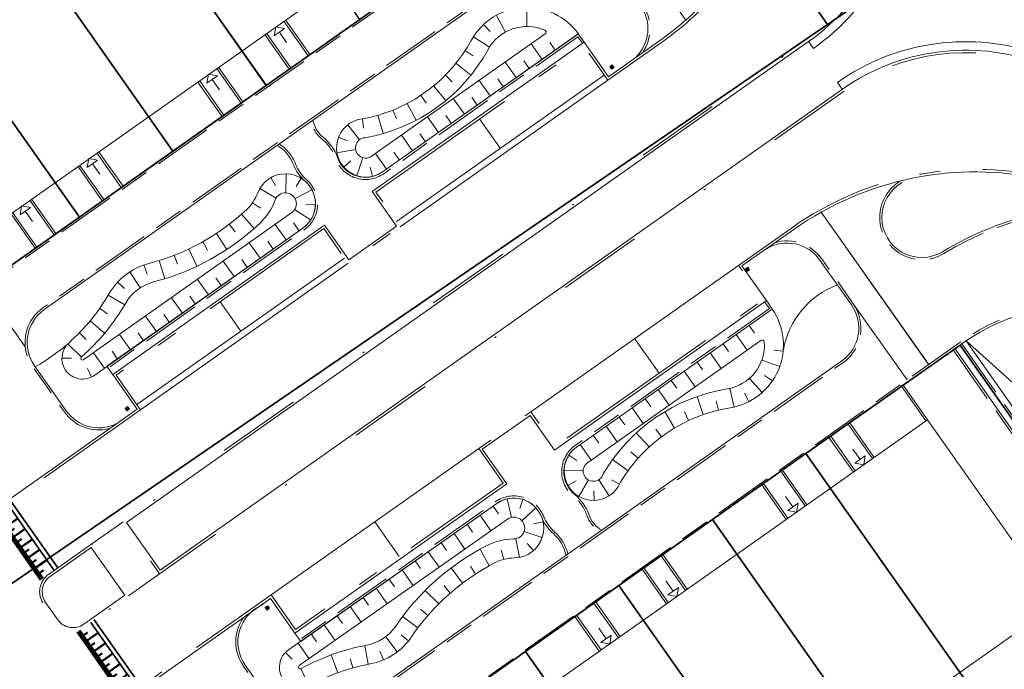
# Model space of a CAD drawing. Header units: metres. Extents: x 150385 to 171486, y 478588 to 485023.
# Tile 221 of 256: x 151356 to 151403, y 484173 to 484204. Entities that reach past the tile are written whole.
import ezdxf
from ezdxf.lldxf.tags import DXFTag

# ---------------------------------------------------------------- set-up
doc = ezdxf.new("R2010")
doc.units = ezdxf.units.M
for name, pattern in [('KAD', [12, 5, -1, 2, -1, 2, -1]), ('VH-GELEIDEBAND', [6, 2, -2, 0, -2]), ('VH-OPSLUITBAND_100X200', [16, 8, -2, 4, -2]), ('VH-OPSLUITBAND_120X250', [26, 16, -4, 2, -4])]:
    doc.linetypes.add(name, pattern=pattern)
for name, color, linetype, lineweight, true_color in [('B-WE-KG-GRENS_PERCEEL-GV', 150, 'KG-PERCEEL', 30, 0x007fff), ('N-WE-GW-GRONDWERKLIJN-G', 7, 'Continuous', 30, 0x4d4d4d), ('N2-GV-GW-TALUDARCERING-G', 7, 'Continuous', 15, 0x738c74), ('N2-WE-GW-GRONDWERKLIJN-G', 7, 'Continuous', 30, 0x4d4d4d)]:
    doc.layers.add(name, color=color, linetype=linetype, lineweight=lineweight, true_color=true_color)
for name, color, linetype, lineweight in [('N-PV-OG-BEBOUWING_ENTREE-S', 7, 'Continuous', 18), ('N-PV-OG-KADASTRAAL_BEBOUWING-G', 7, 'Continuous', 35), ('N-WA-GW-WATERGANG_BODEM-G', 154, 'Continuous', 35), ('N-WE-IE-MEUBILAIR_WEGMEUBILAIR_PAAL_OBJECT-S', 7, 'Continuous', 25), ('N-WE-VH-DREMPEL-S', 7, 'Continuous', 35), ('N-WE-VH-KANTOPSLUITING_ACHTERKANTBAND-G', 7, 'Continuous', 5), ('N-WE-VH-KANTOPSLUITING_GELEIDEBAND-ANTRACIET_40_120X250-G', 7, 'VH-GELEIDEBAND', 35), ('N-WE-VH-KANTOPSLUITING_OPSLUITBAND-ANTRACIET_100X200-G', 7, 'VH-OPSLUITBAND_100X200', 35), ('N-WE-VH-KANTOPSLUITING_OPSLUITBAND-ANTRACIET_120X250-G', 7, 'VH-OPSLUITBAND_120X250', 35), ('N-WE-VH-MATERIAALGRENS-G', 7, 'Continuous', 9), ('N-XX-KG-GRENS_PERCEEL-G', 252, 'KAD', 15), ('N2-PV-OG-BEBOUWING_ENTREE-S', 7, 'Continuous', 18), ('N2-PV-OG-KADASTRAAL_BEBOUWING-G', 5, 'Continuous', 35), ('N2-WE-IE-MEUBILAIR_WEGMEUBILAIR_PAAL_OBJECT-S', 7, 'Continuous', 25), ('N2-WE-VH-KANTOPSLUITING_ACHTERKANTBAND-G', 7, 'Continuous', 5), ('N2-WE-VH-KANTOPSLUITING_OPSLUITBAND-ANTRACIET_100X200-G', 7, 'VH-OPSLUITBAND_100X200', 35), ('N2-WE-VH-KANTOPSLUITING_OPSLUITBAND-ANTRACIET_120X250-G', 7, 'VH-OPSLUITBAND_120X250', 35), ('N2-WE-VH-MATERIAALGRENS-G', 7, 'Continuous', 9), ('N2-XX-KG-GRENS_PERCEEL-G', 252, 'KAD', 15)]:
    doc.layers.add(name, color=color, linetype=linetype, lineweight=lineweight)
doc.layers.add('N-WE-VH-CONSTRUCTIELIJN MIX-G', color=7, linetype='Continuous', plot=False)
doc.styles.get("Standard").update_dxf_attribs({"font": 'NLCS-ISO.ttf'})
tags = doc.linetypes.add('KG-PERCEEL', pattern='A,5.5,-2,["P",Standard,S=1.8,R=0,X=-0.5,Y=-0.9],-2,5.5,-2,[5,NLCS.shx,S=0.75,R=0,X=0,Y=0],-2', length=19).pattern_tags.tags
tags[6] = DXFTag(74, 10)

# ---------------------------------------------------------------- blocks, each defined once
blk = doc.blocks.new('*U58')
at = {"color": 251, "true_color": 0x636466, "flags": 128}
for points, const_width in [([(0, 0.9), (3.85, 0.9)], 0.2), ([(0.3, 0.8), (0.3, 0.6)], 0.1), ([(0.6, 0.8), (0.6, 0.2)], 0.1), ([(0.9, 0.8), (0.9, 0.6)], 0.1), ([(1.2, 0.8), (1.2, 0.2)], 0.1), ([(1.5, 0.8), (1.5, 0.6)], 0.1), ([(1.8, 0.8), (1.8, 0.2)], 0.1), ([(2.1, 0.8), (2.1, 0.6)], 0.1), ([(2.4, 0.8), (2.4, 0.2)], 0.1), ([(2.7, 0.8), (2.7, 0.6)], 0.1), ([(3, 0.8), (3, 0.2)], 0.1), ([(3.3, 0.8), (3.3, 0.6)], 0.1)]:
    blk.add_lwpolyline(points, dxfattribs=dict(at, const_width=const_width))
for points in [[(0, 1), (3.85, 1)], [(0, 0.2), (3.85, 0.2)], [(0, 0), (3.85, 0)]]:
    blk.add_lwpolyline(points, dxfattribs=at)

msp = doc.modelspace()

# ---------------------------------------------------------------- hatches: boundary and pattern name
at = {"layer": 'N-WE-IE-MEUBILAIR_WEGMEUBILAIR_PAAL_OBJECT-S', "lineweight": 5}
h = msp.add_hatch(color=7, dxfattribs=at)
h.dxf.hatch_style = 1
h.paths.add_polyline_path([(151390.68, 484192.229), (151390.597, 484192.348), (151390.72, 484192.434), (151390.803, 484192.315)])
h = msp.add_hatch(color=7, dxfattribs=at)
h.dxf.hatch_style = 1
h.paths.add_polyline_path([(151368.007, 484176.251), (151367.925, 484176.37), (151368.048, 484176.456), (151368.13, 484176.337)])
at = {"layer": 'N2-WE-IE-MEUBILAIR_WEGMEUBILAIR_PAAL_OBJECT-S', "lineweight": 5}
h = msp.add_hatch(color=7, dxfattribs=at)
h.dxf.hatch_style = 1
h.paths.add_polyline_path([(151384.194, 484201.901), (151384.278, 484201.782), (151384.4, 484201.87), (151384.316, 484201.988)])
h = msp.add_hatch(color=7, dxfattribs=at)
h.dxf.hatch_style = 1
h.paths.add_polyline_path([(151361.301, 484185.768), (151361.385, 484185.65), (151361.507, 484185.737), (151361.423, 484185.855)])

# ---------------------------------------------------------------- linework, layer by layer
at = {"layer": 'B-WE-KG-GRENS_PERCEEL-GV', "flags": 128}
for points in [[(151392.408, 484389.618), (151306.335, 484328.962), (151394.477, 484203.885), (151410.351, 484214.754), (151411.896, 484212.471), (151417.361, 484204.379), (151422.821, 484196.282), (151428.274, 484188.181), (151433.516, 484180.38), (151505.566, 484229.043)], [(151392.408, 484389.618), (151306.335, 484328.962), (151394.477, 484203.885), (151410.351, 484214.754), (151411.896, 484212.471), (151417.361, 484204.379), (151422.821, 484196.282), (151428.274, 484188.181), (151433.516, 484180.38), (151505.566, 484229.043)], [(151392.408, 484389.618), (151306.335, 484328.962), (151394.477, 484203.885), (151410.351, 484214.754), (151411.896, 484212.471), (151417.361, 484204.379), (151422.821, 484196.282), (151428.274, 484188.181), (151433.516, 484180.38), (151505.566, 484229.043)], [(151392.408, 484389.618), (151306.335, 484328.962), (151394.477, 484203.885), (151410.351, 484214.754), (151411.896, 484212.471), (151417.361, 484204.379), (151422.821, 484196.282), (151428.274, 484188.181), (151433.516, 484180.38), (151505.566, 484229.043)], [(151392.408, 484389.618), (151306.335, 484328.962), (151394.477, 484203.885), (151410.351, 484214.754), (151411.896, 484212.471), (151417.361, 484204.379), (151422.821, 484196.282), (151428.274, 484188.181), (151433.516, 484180.38), (151505.566, 484229.043)], [(150938.913, 484070.038), (150992.325, 483993.865), (151023.58, 483949.937), (151120.273, 484016.141), (151144.402, 484032.662), (151216.966, 484082.346), (151313.658, 484148.55), (151394.477, 484203.885), (151306.335, 484328.962)], [(150938.913, 484070.038), (150992.325, 483993.865), (151023.58, 483949.937), (151120.273, 484016.141), (151216.966, 484082.346), (151313.658, 484148.55), (151394.477, 484203.885), (151306.335, 484328.962)], [(150938.913, 484070.038), (150992.325, 483993.865), (151023.58, 483949.937), (151120.273, 484016.141), (151144.402, 484032.662), (151216.966, 484082.346), (151313.658, 484148.55), (151394.477, 484203.885), (151306.335, 484328.962)], [(150938.913, 484070.038), (150992.325, 483993.865), (151023.58, 483949.937), (151120.273, 484016.141), (151144.402, 484032.662), (151216.966, 484082.346), (151313.658, 484148.55), (151394.477, 484203.885), (151306.335, 484328.962)], [(150938.913, 484070.038), (150992.325, 483993.865), (151023.58, 483949.937), (151120.273, 484016.141), (151216.966, 484082.346), (151313.658, 484148.55), (151394.477, 484203.885), (151306.335, 484328.962)], [(151337.143, 484210.609), (151344.401, 484215.719), (151348.816, 484218.833), (151353.23, 484221.942), (151357.644, 484225.053), (151362.057, 484228.163), (151369.318, 484233.277), (151384.061, 484212.351), (151376.805, 484207.238), (151372.387, 484204.126), (151367.967, 484201.014), (151363.559, 484197.907), (151359.146, 484194.796), (151351.888, 484189.682)], [(151337.143, 484210.609), (151344.401, 484215.719), (151348.816, 484218.833), (151353.23, 484221.942), (151357.644, 484225.053), (151362.057, 484228.163), (151369.318, 484233.277), (151384.061, 484212.351), (151376.805, 484207.238), (151372.387, 484204.126), (151367.967, 484201.014), (151363.559, 484197.907), (151359.146, 484194.796), (151351.888, 484189.682)], [(151337.143, 484210.609), (151344.401, 484215.719), (151348.816, 484218.833), (151353.23, 484221.942), (151357.644, 484225.053), (151362.057, 484228.163), (151369.318, 484233.277), (151384.061, 484212.351), (151376.805, 484207.238), (151372.387, 484204.126), (151367.967, 484201.014), (151363.559, 484197.907), (151359.146, 484194.796), (151351.888, 484189.682)], [(151023.58, 483949.937), (151031.081, 483939.394), (151070.93, 483883.39), (151117.106, 483820.038), (151176.209, 483863.284), (151187.951, 483871.876), (151235.828, 483802.847), (151484.738, 483978.189), (151467.811, 484002.217), (151466.421, 484004.119), (151464.967, 484005.971), (151463.449, 484007.772), (151461.871, 484009.52), (151460.232, 484011.212), (151458.537, 484012.847), (151456.786, 484014.422), (151454.982, 484015.936), (151453.126, 484017.387), (151451.222, 484018.773), (151449.271, 484020.092), (151447.276, 484021.343), (151445.239, 484022.525), (151443.162, 484023.636), (151472.167, 484107.165), (151472.536, 484108.289), (151472.867, 484109.425), (151473.159, 484110.571), (151473.413, 484111.727), (151473.627, 484112.89), (151473.802, 484114.06), (151473.937, 484115.236), (151474.032, 484116.415), (151474.088, 484117.597), (151474.103, 484118.78), (151474.079, 484119.963), (151474.014, 484121.144), (151473.91, 484122.323), (151473.766, 484123.497), (151473.582, 484124.666), (151473.359, 484125.828), (151473.096, 484126.981), (151472.795, 484128.125), (151472.456, 484129.259), (151472.078, 484130.38), (151476.375, 484131.477), (151508.707, 484224.586), (151505.566, 484229.043), (151433.516, 484180.38), (151428.274, 484188.181), (151422.821, 484196.282), (151417.361, 484204.379), (151411.896, 484212.471), (151410.351, 484214.754), (151394.477, 484203.885), (151313.658, 484148.55), (151216.966, 484082.346), (151144.402, 484032.662), (151120.273, 484016.141)], [(151023.58, 483949.937), (151070.93, 483883.39), (151117.106, 483820.038), (151187.951, 483871.876), (151235.828, 483802.847), (151484.738, 483978.189), (151467.811, 484002.217), (151466.421, 484004.119), (151464.967, 484005.971), (151463.449, 484007.772), (151461.871, 484009.52), (151460.232, 484011.212), (151458.537, 484012.847), (151456.786, 484014.422), (151454.982, 484015.936), (151453.126, 484017.387), (151451.222, 484018.773), (151449.271, 484020.092), (151447.276, 484021.343), (151445.239, 484022.525), (151443.162, 484023.636), (151472.167, 484107.165), (151472.536, 484108.289), (151472.867, 484109.425), (151473.159, 484110.571), (151473.413, 484111.727), (151473.627, 484112.89), (151473.802, 484114.06), (151473.937, 484115.236), (151474.032, 484116.415), (151474.088, 484117.597), (151474.103, 484118.78), (151474.079, 484119.963), (151474.014, 484121.144), (151473.91, 484122.323), (151473.766, 484123.497), (151473.582, 484124.666), (151473.359, 484125.828), (151473.096, 484126.981), (151472.795, 484128.125), (151472.456, 484129.259), (151472.078, 484130.38), (151476.375, 484131.477), (151508.707, 484224.586), (151505.566, 484229.043), (151433.516, 484180.38), (151428.274, 484188.181), (151422.821, 484196.282), (151417.361, 484204.379), (151411.896, 484212.471), (151410.351, 484214.754), (151394.477, 484203.885), (151313.658, 484148.55), (151216.966, 484082.346), (151120.273, 484016.141)], [(151023.58, 483949.937), (151031.081, 483939.394), (151070.93, 483883.39), (151117.106, 483820.038), (151176.209, 483863.284), (151187.951, 483871.876), (151235.828, 483802.847), (151484.738, 483978.189), (151467.811, 484002.217), (151466.421, 484004.119), (151464.967, 484005.971), (151463.449, 484007.772), (151461.871, 484009.52), (151460.232, 484011.212), (151458.537, 484012.847), (151456.786, 484014.422), (151454.982, 484015.936), (151453.126, 484017.387), (151451.222, 484018.773), (151449.271, 484020.092), (151447.276, 484021.343), (151445.239, 484022.525), (151443.162, 484023.636), (151472.167, 484107.165), (151472.536, 484108.289), (151472.867, 484109.425), (151473.159, 484110.571), (151473.413, 484111.727), (151473.627, 484112.89), (151473.802, 484114.06), (151473.937, 484115.236), (151474.032, 484116.415), (151474.088, 484117.597), (151474.103, 484118.78), (151474.079, 484119.963), (151474.014, 484121.144), (151473.91, 484122.323), (151473.766, 484123.497), (151473.582, 484124.666), (151473.359, 484125.828), (151473.096, 484126.981), (151472.795, 484128.125), (151472.456, 484129.259), (151472.078, 484130.38), (151476.375, 484131.477), (151508.707, 484224.586), (151505.566, 484229.043), (151433.516, 484180.38), (151428.274, 484188.181), (151422.821, 484196.282), (151417.361, 484204.379), (151411.896, 484212.471), (151410.351, 484214.754), (151394.477, 484203.885), (151313.658, 484148.55), (151216.966, 484082.346), (151144.402, 484032.662), (151120.273, 484016.141)], [(151023.58, 483949.937), (151031.081, 483939.394), (151070.93, 483883.39), (151117.106, 483820.038), (151176.209, 483863.284), (151187.951, 483871.876), (151235.828, 483802.847), (151484.738, 483978.189), (151467.811, 484002.217), (151466.421, 484004.119), (151464.967, 484005.971), (151463.449, 484007.772), (151461.871, 484009.52), (151460.232, 484011.212), (151458.537, 484012.847), (151456.786, 484014.422), (151454.982, 484015.936), (151453.126, 484017.387), (151451.222, 484018.773), (151449.271, 484020.092), (151447.276, 484021.343), (151445.239, 484022.525), (151443.162, 484023.636), (151472.167, 484107.165), (151472.536, 484108.289), (151472.867, 484109.425), (151473.159, 484110.571), (151473.413, 484111.727), (151473.627, 484112.89), (151473.802, 484114.06), (151473.937, 484115.236), (151474.032, 484116.415), (151474.088, 484117.597), (151474.103, 484118.78), (151474.079, 484119.963), (151474.014, 484121.144), (151473.91, 484122.323), (151473.766, 484123.497), (151473.582, 484124.666), (151473.359, 484125.828), (151473.096, 484126.981), (151472.795, 484128.125), (151472.456, 484129.259), (151472.078, 484130.38), (151476.375, 484131.477), (151508.707, 484224.586), (151505.566, 484229.043), (151433.516, 484180.38), (151428.274, 484188.181), (151422.821, 484196.282), (151417.361, 484204.379), (151411.896, 484212.471), (151410.351, 484214.754), (151394.477, 484203.885), (151313.658, 484148.55), (151216.966, 484082.346), (151144.402, 484032.662), (151120.273, 484016.141)], [(151023.58, 483949.937), (151070.93, 483883.39), (151117.106, 483820.038), (151187.951, 483871.876), (151235.828, 483802.847), (151484.738, 483978.189), (151467.811, 484002.217), (151466.421, 484004.119), (151464.967, 484005.971), (151463.449, 484007.772), (151461.871, 484009.52), (151460.232, 484011.212), (151458.537, 484012.847), (151456.786, 484014.422), (151454.982, 484015.936), (151453.126, 484017.387), (151451.222, 484018.773), (151449.271, 484020.092), (151447.276, 484021.343), (151445.239, 484022.525), (151443.162, 484023.636), (151472.167, 484107.165), (151472.536, 484108.289), (151472.867, 484109.425), (151473.159, 484110.571), (151473.413, 484111.727), (151473.627, 484112.89), (151473.802, 484114.06), (151473.937, 484115.236), (151474.032, 484116.415), (151474.088, 484117.597), (151474.103, 484118.78), (151474.079, 484119.963), (151474.014, 484121.144), (151473.91, 484122.323), (151473.766, 484123.497), (151473.582, 484124.666), (151473.359, 484125.828), (151473.096, 484126.981), (151472.795, 484128.125), (151472.456, 484129.259), (151472.078, 484130.38), (151476.375, 484131.477), (151508.707, 484224.586), (151505.566, 484229.043), (151433.516, 484180.38), (151428.274, 484188.181), (151422.821, 484196.282), (151417.361, 484204.379), (151411.896, 484212.471), (151410.351, 484214.754), (151394.477, 484203.885), (151313.658, 484148.55), (151216.966, 484082.346), (151120.273, 484016.141)], [(151372.387, 484204.126), (151357.644, 484225.053), (151353.23, 484221.942), (151367.967, 484201.014)], [(151372.387, 484204.126), (151357.644, 484225.053), (151353.23, 484221.942), (151367.967, 484201.014)], [(151372.387, 484204.126), (151357.644, 484225.053), (151353.23, 484221.942), (151367.967, 484201.014)], [(151363.559, 484197.907), (151367.967, 484201.014), (151353.23, 484221.942), (151348.816, 484218.833)], [(151363.559, 484197.907), (151367.967, 484201.014), (151353.23, 484221.942), (151348.816, 484218.833)], [(151363.559, 484197.907), (151367.967, 484201.014), (151353.23, 484221.942), (151348.816, 484218.833)], [(151363.559, 484197.907), (151348.816, 484218.833), (151344.401, 484215.719), (151359.146, 484194.796)], [(151363.559, 484197.907), (151348.816, 484218.833), (151344.401, 484215.719), (151359.146, 484194.796)], [(151363.559, 484197.907), (151348.816, 484218.833), (151344.401, 484215.719), (151359.146, 484194.796)], [(151344.401, 484215.719), (151337.143, 484210.609), (151351.888, 484189.682), (151359.146, 484194.796)], [(151344.401, 484215.719), (151337.143, 484210.609), (151351.888, 484189.682), (151359.146, 484194.796)], [(151344.401, 484215.719), (151337.143, 484210.609), (151351.888, 484189.682), (151359.146, 484194.796)], [(151368.512, 484166.051), (151375.798, 484171.186), (151380.211, 484174.3), (151384.628, 484177.409), (151389.042, 484180.521), (151393.454, 484183.636), (151400.747, 484188.763), (151415.493, 484167.838), (151415.156, 484167.601), (151420.291, 484160.316), (151423.398, 484155.899), (151426.509, 484151.484), (151429.621, 484147.073), (151432.732, 484142.662), (151435.842, 484138.24), (151438.955, 484133.83), (151444.087, 484126.545), (151421.609, 484110.699), (151416.467, 484117.987), (151413.359, 484122.406), (151410.252, 484126.819), (151407.138, 484131.229), (151404.027, 484135.644), (151400.916, 484140.056), (151397.809, 484144.475), (151392.667, 484151.76), (151403.79, 484159.594), (151402.637, 484161.232), (151398.221, 484158.119), (151393.808, 484155.006), (151389.392, 484151.897), (151382.104, 484146.758)], [(151368.512, 484166.051), (151375.798, 484171.186), (151380.211, 484174.3), (151384.628, 484177.409), (151389.042, 484180.521), (151393.454, 484183.636), (151400.747, 484188.763), (151415.493, 484167.838), (151415.156, 484167.601), (151420.291, 484160.316), (151423.398, 484155.899), (151426.509, 484151.484), (151429.621, 484147.073), (151432.732, 484142.662), (151435.842, 484138.24), (151438.955, 484133.83), (151444.087, 484126.545), (151421.609, 484110.699), (151416.467, 484117.987), (151413.359, 484122.406), (151410.252, 484126.819), (151407.138, 484131.229), (151404.027, 484135.644), (151400.916, 484140.056), (151397.809, 484144.475), (151392.667, 484151.76), (151403.79, 484159.594), (151402.637, 484161.232), (151398.221, 484158.119), (151393.808, 484155.006), (151389.392, 484151.897), (151382.104, 484146.758)], [(151368.512, 484166.051), (151375.798, 484171.186), (151380.211, 484174.3), (151384.628, 484177.409), (151389.042, 484180.521), (151393.454, 484183.636), (151400.747, 484188.763), (151415.493, 484167.838), (151415.156, 484167.601), (151420.291, 484160.316), (151423.398, 484155.899), (151426.509, 484151.484), (151429.621, 484147.073), (151432.732, 484142.662), (151435.842, 484138.24), (151438.955, 484133.83), (151444.087, 484126.545), (151421.609, 484110.699), (151416.467, 484117.987), (151413.359, 484122.406), (151410.252, 484126.819), (151407.138, 484131.229), (151404.027, 484135.644), (151400.916, 484140.056), (151397.809, 484144.475), (151392.667, 484151.76), (151403.79, 484159.594), (151402.637, 484161.232), (151398.221, 484158.119), (151393.808, 484155.006), (151389.392, 484151.897), (151382.104, 484146.758)], [(151368.512, 484166.051), (151375.798, 484171.186), (151380.211, 484174.3), (151384.628, 484177.409), (151389.042, 484180.521), (151393.454, 484183.636), (151400.747, 484188.763), (151415.493, 484167.838), (151415.156, 484167.601), (151420.291, 484160.316), (151423.398, 484155.899), (151426.509, 484151.484), (151429.621, 484147.073), (151432.732, 484142.662), (151435.842, 484138.24), (151438.955, 484133.83), (151444.087, 484126.545), (151421.609, 484110.699), (151416.467, 484117.987), (151413.359, 484122.406), (151410.252, 484126.819), (151407.138, 484131.229), (151404.027, 484135.644), (151400.916, 484140.056), (151397.809, 484144.475), (151392.667, 484151.76), (151403.79, 484159.594), (151402.637, 484161.232), (151398.221, 484158.119), (151393.808, 484155.006), (151389.392, 484151.897), (151382.104, 484146.758)], [(151368.512, 484166.051), (151375.798, 484171.186), (151380.211, 484174.3), (151384.628, 484177.409), (151389.042, 484180.521), (151393.454, 484183.636), (151400.747, 484188.763), (151415.493, 484167.838), (151415.156, 484167.601), (151420.291, 484160.316), (151423.398, 484155.899), (151426.509, 484151.484), (151429.621, 484147.073), (151432.732, 484142.662), (151435.842, 484138.24), (151438.955, 484133.83), (151444.087, 484126.545), (151421.609, 484110.699), (151416.467, 484117.987), (151413.359, 484122.406), (151410.252, 484126.819), (151407.138, 484131.229), (151404.027, 484135.644), (151400.916, 484140.056), (151397.809, 484144.475), (151392.667, 484151.76), (151403.79, 484159.594), (151402.637, 484161.232), (151398.221, 484158.119), (151393.808, 484155.006), (151389.392, 484151.897), (151382.104, 484146.758)], [(151400.747, 484188.763), (151393.454, 484183.636), (151408.202, 484162.709), (151415.156, 484167.601), (151415.493, 484167.838)], [(151400.747, 484188.763), (151393.454, 484183.636), (151408.202, 484162.709), (151415.156, 484167.601), (151415.493, 484167.838)], [(151400.747, 484188.763), (151393.454, 484183.636), (151408.202, 484162.709), (151415.156, 484167.601), (151415.493, 484167.838)], [(151400.747, 484188.763), (151393.454, 484183.636), (151408.202, 484162.709), (151415.156, 484167.601), (151415.493, 484167.838)], [(151400.747, 484188.763), (151393.454, 484183.636), (151408.202, 484162.709), (151415.156, 484167.601), (151415.493, 484167.838)], [(151393.454, 484183.636), (151389.042, 484180.521), (151402.637, 484161.232), (151403.79, 484159.594), (151408.202, 484162.709)], [(151393.454, 484183.636), (151389.042, 484180.521), (151402.637, 484161.232), (151403.79, 484159.594), (151408.202, 484162.709)], [(151393.454, 484183.636), (151389.042, 484180.521), (151402.637, 484161.232), (151403.79, 484159.594), (151408.202, 484162.709)], [(151393.454, 484183.636), (151389.042, 484180.521), (151402.637, 484161.232), (151403.79, 484159.594), (151408.202, 484162.709)], [(151393.454, 484183.636), (151389.042, 484180.521), (151402.637, 484161.232), (151403.79, 484159.594), (151408.202, 484162.709)], [(151398.221, 484158.119), (151402.637, 484161.232), (151389.042, 484180.521), (151384.628, 484177.409)], [(151398.221, 484158.119), (151402.637, 484161.232), (151389.042, 484180.521), (151384.628, 484177.409)], [(151398.221, 484158.119), (151402.637, 484161.232), (151389.042, 484180.521), (151384.628, 484177.409)], [(151398.221, 484158.119), (151402.637, 484161.232), (151389.042, 484180.521), (151384.628, 484177.409)], [(151398.221, 484158.119), (151402.637, 484161.232), (151389.042, 484180.521), (151384.628, 484177.409)], [(151384.628, 484177.409), (151380.211, 484174.3), (151393.808, 484155.006), (151398.221, 484158.119)], [(151384.628, 484177.409), (151380.211, 484174.3), (151393.808, 484155.006), (151398.221, 484158.119)], [(151384.628, 484177.409), (151380.211, 484174.3), (151393.808, 484155.006), (151398.221, 484158.119)], [(151384.628, 484177.409), (151380.211, 484174.3), (151393.808, 484155.006), (151398.221, 484158.119)], [(151384.628, 484177.409), (151380.211, 484174.3), (151393.808, 484155.006), (151398.221, 484158.119)], [(151380.211, 484174.3), (151375.798, 484171.186), (151389.392, 484151.897), (151393.808, 484155.006)], [(151380.211, 484174.3), (151375.798, 484171.186), (151389.392, 484151.897), (151393.808, 484155.006)], [(151380.211, 484174.3), (151375.798, 484171.186), (151389.392, 484151.897), (151393.808, 484155.006)], [(151380.211, 484174.3), (151375.798, 484171.186), (151389.392, 484151.897), (151393.808, 484155.006)], [(151380.211, 484174.3), (151375.798, 484171.186), (151389.392, 484151.897), (151393.808, 484155.006)]]:
    msp.add_lwpolyline(points, close=True, dxfattribs=at)
at = {"layer": 'N-PV-OG-BEBOUWING_ENTREE-S', "color": 7, "lineweight": 5}
for p, q in [((151396.021, 484183.358), (151395.675, 484183.849)), ((151396.266, 484183.531), (151396.194, 484183.113)), ((151396.194, 484183.113), (151395.776, 484183.185)), ((151392.849, 484181.123), (151392.504, 484181.614)), ((151393.094, 484181.296), (151393.022, 484180.878)), ((151393.022, 484180.878), (151392.604, 484180.95)), ((151387.193, 484177.137), (151386.847, 484177.627)), ((151387.438, 484177.31), (151387.365, 484176.892)), ((151387.365, 484176.892), (151386.947, 484176.964)), ((151384.021, 484174.902), (151383.675, 484175.392)), ((151384.194, 484174.657), (151383.776, 484174.729)), ((151384.266, 484175.075), (151384.194, 484174.657))]:
    msp.add_line(p, q, dxfattribs=at)
at = {"layer": 'N-PV-OG-BEBOUWING_ENTREE-S', "color": 7, "lineweight": 5, "flags": 128}
for points in [[(151395.776, 484183.185), (151396.266, 484183.531)], [(151392.604, 484180.95), (151393.094, 484181.296)], [(151386.947, 484176.964), (151387.438, 484177.31)], [(151383.776, 484174.729), (151384.266, 484175.075)]]:
    msp.add_lwpolyline(points, dxfattribs=at)
at = {"layer": 'N-PV-OG-KADASTRAAL_BEBOUWING-G', "color": 7, "lineweight": 5}
msp.add_lwpolyline([(151372.349, 484166.31), (151378.473, 484157.621), (151405.333, 484176.549), (151399.21, 484185.238)], close=True, dxfattribs=at)
at = {"layer": 'N-WA-GW-WATERGANG_BODEM-G', "color": 7, "lineweight": 5, "flags": 128}
msp.add_lwpolyline([(151467.204, 484141.388, -0.036775), (151466.943, 484149.636, 0.155822), (151464.007, 484160.358, 0.119092), (151458.054, 484161.718, -0.578085), (151440.046, 484192.104, 0.655149), (151398.063, 484247.712, -0.08107), (151395.493, 484247.522, -0.771725), (151392.247, 484266.594, 0.107003), (151400.179, 484272.476, 0.211602), (151404.946, 484287.747, -0.059832), (151405.006, 484299.872, -1), (151405.999, 484299.747, 0.24327), (151428.635, 484259.943, 0.250222), (151456.788, 484257.513, -0.775263), (151471.558, 484238.329, 0.276229), (151465.855, 484192.487, -0.195745), (151466.61, 484166.104, 0.039804), (151465.038, 484160.602, -0.151076), (151467.942, 484149.594, 0.036759), (151468.199, 484141.497, -0.996382)], format="xyb", close=True, dxfattribs=at)
at = {"layer": 'N-WE-GW-GRONDWERKLIJN-G', "color": 7, "lineweight": 5}
for p, q in [((151390.776, 484189.685), (151391.035, 484189.317)), ((151390.163, 484189.253), (151390.681, 484188.517)), ((151389.55, 484188.821), (151389.809, 484188.453)), ((151411.635, 484179.401, 0), (151401.03, 484188.965, 0)), ((151388.937, 484188.389), (151389.455, 484187.653)), ((151392.388, 484188.473), (151391.94, 484188.517)), ((151388.323, 484187.957), (151388.583, 484187.589)), ((151392.224, 484187.743), (151391.377, 484188.049)), ((151387.71, 484187.525), (151388.229, 484186.789)), ((151391.884, 484187.077), (151391.512, 484187.33)), ((151387.097, 484187.093), (151387.357, 484186.725)), ((151391.39, 484186.515), (151390.794, 484187.189)), ((151386.484, 484186.661), (151387.003, 484185.925)), ((151388.615, 484185.48), (151388.318, 484186.33)), ((151390.07, 484185.837), (151389.87, 484186.714)), ((151390.773, 484186.093), (151390.567, 484186.493)), ((151385.871, 484186.229), (151386.13, 484185.861)), ((151389.334, 484185.691), (151389.23, 484186.129)), ((151384.645, 484185.365), (151384.904, 484184.997)), ((151385.258, 484185.797), (151385.777, 484185.061)), ((151387.259, 484184.845), (151386.797, 484185.618)), ((151387.921, 484185.197), (151387.73, 484185.605)), ((151384.032, 484184.933), (151384.55, 484184.197)), ((151383.419, 484184.501), (151383.678, 484184.133)), ((151386.058, 484183.951), (151385.45, 484184.614)), ((151386.636, 484184.428), (151386.367, 484184.789)), ((151382.806, 484184.069), (151383.324, 484183.333)), ((151382.262, 484183.562), (151382.64, 484183.318)), ((151385.532, 484183.417), (151385.196, 484183.716)), ((151385.062, 484182.832), (151384.333, 484183.359)), ((151382.042, 484182.854), (151382.942, 484182.827)), ((151382.219, 484182.135), (151382.612, 484182.355)), ((151382.742, 484181.61), (151383.187, 484182.392)), ((151384.169, 484181.647), (151383.685, 484182.405)), ((151384.664, 484182.198), (151384.261, 484182.398)), ((151383.461, 484181.43), (151383.449, 484181.88)), ((151379.344, 484181.502), (151379.548, 484180.626)), ((151380.084, 484181.475), (151379.951, 484181.046)), ((151378.068, 484180.731), (151378.586, 484179.995)), ((151378.682, 484181.163), (151378.94, 484180.795)), ((151380.71, 484181.078), (151380.045, 484180.471)), ((151377.454, 484180.3), (151377.713, 484179.932)), ((151381.048, 484180.418), (151380.608, 484180.325)), ((151376.841, 484179.869), (151377.358, 484179.133)), ((151381.006, 484179.678), (151380.152, 484179.963)), ((151376.227, 484179.438), (151376.486, 484179.069)), ((151379.929, 484178.736), (151379.761, 484179.62)), ((151380.596, 484179.061), (151380.299, 484179.399)), ((151375.614, 484179.006), (151376.131, 484178.27)), ((151378.504, 484178.338), (151378.069, 484179.126)), ((151379.187, 484178.643), (151379.071, 484179.078)), ((151375, 484178.575), (151375.259, 484178.207)), ((151374.387, 484178.144), (151374.904, 484177.407)), ((151377.246, 484177.523), (151376.705, 484178.242)), ((151377.861, 484177.952), (151377.616, 484178.33)), ((151373.773, 484177.712), (151374.032, 484177.344)), ((151373.159, 484177.281), (151373.677, 484176.545)), ((151376.115, 484176.54), (151375.478, 484177.176)), ((151376.663, 484177.051), (151376.368, 484177.391)), ((151372.546, 484176.85), (151372.805, 484176.482)), ((151371.932, 484176.419), (151372.45, 484175.682)), ((151375.604, 484175.992), (151375.264, 484176.287)), ((151371.319, 484175.987), (151371.577, 484175.619)), ((151375.132, 484175.409), (151374.413, 484175.95)), ((151370.705, 484175.556), (151371.223, 484174.82)), ((151369.478, 484174.693), (151369.995, 484173.957)), ((151370.091, 484175.125), (151370.35, 484174.757)), ((151374.157, 484174.278), (151373.613, 484174.995)), ((151374.693, 484174.801), (151374.342, 484175.082)), ((151368.875, 484174.249), (151369.196, 484173.934)), ((151372.792, 484173.695), (151372.619, 484174.578)), ((151373.51, 484173.903), (151373.334, 484174.317)), ((151371.348, 484173.292), (151371.039, 484174.137)), ((151372.062, 484173.522), (151371.941, 484173.955)), ((151369.985, 484172.669), (151369.611, 484173.487))]:
    msp.add_line(p, q, dxfattribs=at)
at = {"layer": 'N-WE-GW-GRONDWERKLIJN-G', "color": 7, "lineweight": 5, "flags": 128}
for points in [[(151391.875, 484190.46), (151382.619, 484183.937, 1.329349), (151384.706, 484182.291, -0.22177), (151389.879, 484185.8, 0.55052), (151391.875, 484190.46)], [(151368.751, 484173.003, 0.382052), (151370.05, 484172.702, -0.079452), (151372.875, 484173.711, 0.199953), (151374.834, 484174.992, -0.125597), (151378.791, 484178.491, -0.116129), (151379.681, 484178.711, 1.352271), (151378.859, 484181.287), (151369.014, 484174.368, 0.414214), (151368.771, 484172.974)]]:
    msp.add_lwpolyline(points, format="xyb", dxfattribs=at)
for points in [[(151391.34, 484188.981), (151383.141, 484183.204, 1.397735), (151383.889, 484182.677, -0.22455), (151389.736, 484186.688, 0.387967), (151391.497, 484188.907, 0.584419)], [(151369.499, 484173.507, 0.331986), (151369.617, 484173.491, -0.079452), (151372.71, 484174.595, 0.199953), (151374.09, 484175.498, -0.125597), (151378.38, 484179.291, -0.116129), (151379.671, 484179.611, 1.349299), (151379.373, 484180.549), (151369.532, 484173.631, 0.363101)]]:
    msp.add_lwpolyline(points, format="xyb", close=True, dxfattribs=at)
at = {"layer": 'N-WE-GW-GRONDWERKLIJN-G', "color": 7, "lineweight": 5, "elevation": 0, "flags": 128}
msp.add_lwpolyline([(151401.03, 484188.966), (151415.799, 484168.008)], dxfattribs=at)
at = {"layer": 'N-WE-IE-MEUBILAIR_WEGMEUBILAIR_PAAL_OBJECT-S', "color": 7, "lineweight": 5}
for points in [[(151390.68, 484192.229), (151390.597, 484192.348), (151390.72, 484192.434), (151390.803, 484192.315)], [(151368.007, 484176.251), (151367.925, 484176.37), (151368.048, 484176.456), (151368.13, 484176.337)]]:
    msp.add_lwpolyline(points, close=True, dxfattribs=at)
at = {"layer": 'N-WE-VH-CONSTRUCTIELIJN MIX-G', "color": 7, "lineweight": 5}
msp.add_line((151399.256, 484187.837), (151394.184, 484195.035), dxfattribs=at)
at = {"layer": 'N-WE-VH-KANTOPSLUITING_ACHTERKANTBAND-G', "color": 7, "lineweight": 5}
for p, q in [((151393.59, 484203.089), (151393.82, 484202.762)), ((151395.18, 484200.833), (151394.95, 484201.16))]:
    msp.add_line(p, q, dxfattribs=at)
at = {"layer": 'N-WE-VH-KANTOPSLUITING_ACHTERKANTBAND-G', "color": 7, "lineweight": 5, "flags": 128}
for points in [[(151360.895, 484164.049), (151360.689, 484164.341, -0.399616), (151361.872, 484172.359), (151368.17, 484176.797), (151369.322, 484175.162), (151379.328, 484182.212), (151378.175, 484183.848), (151380.437, 484185.442), (151381.59, 484183.807), (151391.595, 484190.857), (151390.443, 484192.493), (151392.892, 484194.219, -0.104575), (151398.554, 484196.647, -0.102439), (151404.587, 484196.604, 2.557377), (151392.771, 484213.371, -0.10222), (151390.79, 484207.685, -0.049391), (151389.041, 484205.326, -0.049391)], [(151395.194, 484200.843), (151362.962, 484178.129), (151361.372, 484180.385), (151393.59, 484203.089, 0.244238), (151397.88, 484211.374, -3.162006), (151404.425, 484202.087, 0.243779), (151395.194, 484200.843, 0.243779)], [(151393.82, 484202.762, 0.244238), (151398.28, 484211.375, -3.162006), (151404.56, 484202.463, 0.244234), (151394.95, 484201.16, 0.244234)], [(151398.001, 484196.428, 1.013104), (151399.92, 484193.168, -0.167151), (151409.518, 484195.251, 0.203961), (151420.418, 484198.443, 0.435937), (151420.498, 484199.759), (151420.347, 484199.918, 0.363086), (151417.925, 484200.193, 0.363086)], [(151367.824, 484176.516, 0.483859), (151366.978, 484173.658), (151368.475, 484171.533, 0.414306), (151371.123, 484171.073), (151395.155, 484188.009, 0.414122), (151395.614, 484190.656), (151394.126, 484192.77, 0.391878), (151391.601, 484193.309, 0.321601)], [(151391.595, 484190.857), (151391.875, 484190.46), (151382.619, 484183.937, 0.497855), (151382.545, 484181.704, -0.139355), (151383.206, 484180.765, 0.177722), (151383.82, 484180.021, 0.169969)], [(151400.743, 484188.766), (151368.43, 484165.995), (151368.311, 484166.163, 0.279817), (151366.432, 484167.027, 0.113765), (151362.315, 484165.344), (151360.756, 484164.246)], [(151382.133, 484178.832, 0.160733), (151381.531, 484179.859, -0.118278), (151380.966, 484180.66, 0.484986), (151378.859, 484181.287), (151369.602, 484174.764), (151369.322, 484175.162)]]:
    msp.add_lwpolyline(points, format="xyb", dxfattribs=at)
at = {"layer": 'N-WE-VH-KANTOPSLUITING_ACHTERKANTBAND-G', "color": 7, "lineweight": 5, "elevation": 0, "flags": 128}
msp.add_lwpolyline([(151400.743, 484188.766), (151400.855, 484188.845, -0.200468), (151408.306, 484190.497), (151411.512, 484189.922)], format="xyb", dxfattribs=at)
at = {"layer": 'N-WE-VH-KANTOPSLUITING_ACHTERKANTBAND-G', "color": 7, "lineweight": 5, "ltscale": 0.25, "flags": 128}
msp.add_lwpolyline([(151400.743, 484188.765), (151415.489, 484167.84)], dxfattribs=at)
at = {"layer": 'N-WE-VH-KANTOPSLUITING_ACHTERKANTBAND-G', "color": 7, "lineweight": 5, "flags": 128}
for points in [[(151400.497, 484188.593), (151407.773, 484178.269), (151405.333, 484176.549)], [(151399.128, 484185.181), (151397.976, 484186.816)], [(151396.684, 484183.459), (151395.532, 484185.093)], [(151395.703, 484182.767), (151394.551, 484184.402)], [(151393.512, 484181.224), (151392.36, 484182.858)], [(151392.532, 484180.532), (151391.379, 484182.167)], [(151387.856, 484177.237), (151386.704, 484178.872)], [(151386.875, 484176.546), (151385.723, 484178.181)], [(151384.684, 484175.002), (151383.532, 484176.637)], [(151383.703, 484174.311), (151382.551, 484175.946)]]:
    msp.add_lwpolyline(points, dxfattribs=at)
msp.add_lwpolyline([(151359.705, 484179.21), (151357.759, 484177.839, 0.414214), (151357.547, 484176.613), (151358.123, 484175.795, 0.414214), (151359.349, 484175.583), (151361.294, 484176.954)], format="xyb", close=True, dxfattribs=at)
at = {"layer": 'N-WE-VH-KANTOPSLUITING_GELEIDEBAND-ANTRACIET_40_120X250-G', "color": 7, "lineweight": 5, "ltscale": 2, "flags": 128}
for points in [[(151395.263, 484200.745), (151362.933, 484177.962), (151361.205, 484180.414), (151393.521, 484203.187, 0.244238), (151397.76, 484211.374, -3.162006), (151404.385, 484201.974, 0.243779), (151395.263, 484200.745, 0.243779)], [(151359.734, 484179.377), (151357.69, 484177.937, 0.414214), (151357.449, 484176.544), (151358.025, 484175.726, 0.414214), (151359.418, 484175.485), (151361.462, 484176.925), (151359.734, 484179.377)]]:
    msp.add_lwpolyline(points, format="xyb", dxfattribs=at)
at = {"layer": 'N-WE-VH-KANTOPSLUITING_OPSLUITBAND-ANTRACIET_100X200-G', "color": 7, "lineweight": 5, "ltscale": 0.35, "flags": 128}
for points in [[(151397.951, 484196.515, 1.013104), (151399.972, 484193.082, -0.167151), (151409.506, 484195.152, 0.203961), (151420.481, 484198.365, 0.435937), (151420.571, 484199.828), (151420.42, 484199.986, 0.310029), (151418.206, 484200.455, 0.310029)], [(151366.891, 484175.896, 0.31546), (151366.897, 484173.601), (151368.394, 484171.475, 0.414306), (151371.181, 484170.992), (151395.213, 484187.927, 0.414122), (151395.696, 484190.714), (151394.207, 484192.828, 0.321601), (151392.005, 484193.594)], [(151411.53, 484190.02), (151408.323, 484190.595, 0.200468), (151400.797, 484188.927), (151400.685, 484188.847), (151368.5, 484166.069)], [(151391.513, 484190.8), (151391.736, 484190.484), (151382.561, 484184.019, 0.497855), (151382.482, 484181.626, -0.139355), (151383.112, 484180.732, 0.169969), (151383.73, 484179.958, 0.154529)], [(151382.222, 484178.894, 0.155309), (151381.597, 484179.934, -0.118278), (151381.059, 484180.697, 0.484986), (151378.801, 484181.369), (151369.627, 484174.904), (151369.404, 484175.219)]]:
    msp.add_lwpolyline(points, format="xyb", dxfattribs=at)
for points in [[(151400.824, 484188.823), (151415.571, 484167.897)], [(151400.416, 484188.535), (151407.634, 484178.293), (151405.275, 484176.631)], [(151399.21, 484185.238), (151398.058, 484186.873)], [(151396.602, 484183.401), (151395.45, 484185.036)], [(151395.785, 484182.825), (151394.633, 484184.46)], [(151393.431, 484181.166), (151392.279, 484182.801)], [(151392.613, 484180.59), (151391.461, 484182.225)], [(151387.774, 484177.18), (151386.622, 484178.815)], [(151386.957, 484176.604), (151385.805, 484178.239)], [(151384.603, 484174.945), (151383.45, 484176.58)], [(151383.785, 484174.369), (151382.633, 484176.004)]]:
    msp.add_lwpolyline(points, dxfattribs=at)
at = {"layer": 'N-WE-VH-KANTOPSLUITING_OPSLUITBAND-ANTRACIET_120X250-G', "color": 7, "lineweight": 5, "ltscale": 0.5, "flags": 128}
msp.add_lwpolyline([(151360.797, 484163.98), (151360.591, 484164.272, -0.399762), (151361.8, 484172.455), (151368.199, 484176.964), (151369.351, 484175.329), (151379.16, 484182.241), (151378.008, 484183.877), (151380.466, 484185.609), (151381.619, 484183.974), (151391.428, 484190.886), (151390.275, 484192.522), (151392.823, 484194.317, -0.104575), (151398.531, 484196.765), (151398.531, 484196.765, -0.102439), (151404.613, 484196.721, 2.557377), (151392.89, 484213.355, -0.10222), (151390.893, 484207.624), (151390.893, 484207.624, -0.049391), (151389.13, 484205.246)], format="xyb", dxfattribs=at)
at = {"layer": 'N-WE-VH-MATERIAALGRENS-G', "color": 7, "lineweight": 5, "flags": 128}
for points in [[(151394.184, 484195.035), (151399.271, 484187.847)], [(151390.275, 484192.522), (151380.466, 484185.609)], [(151395.696, 484190.714), (151398.243, 484187.119)], [(151386.523, 484187.43), (151385.371, 484189.065)], [(151378.008, 484183.877), (151368.199, 484176.964)], [(151361.205, 484180.414), (151359.734, 484179.377)], [(151361.205, 484180.414), (151359.734, 484179.377)], [(151374.256, 484178.785), (151373.104, 484180.42)], [(151361.462, 484176.925), (151362.933, 484177.962)], [(151361.462, 484176.925), (151362.933, 484177.962)]]:
    msp.add_lwpolyline(points, dxfattribs=at)
at = {"layer": 'N-WE-VH-MATERIAALGRENS-G', "color": 7, "lineweight": 5}
msp.add_arc((151396.342, 484187.85), 4, 110.3718, 170.1011, dxfattribs=at)
at = {"layer": 'N-XX-KG-GRENS_PERCEEL-G', "color": 7, "lineweight": 5, "flags": 128}
msp.add_lwpolyline([(151400.743, 484188.766), (151415.489, 484167.84), (151403.788, 484159.594), (151402.636, 484161.228), (151382.106, 484146.761), (151368.512, 484166.052)], close=True, dxfattribs=at)
for points in [[(151393.455, 484183.63), (151408.202, 484162.704)], [(151389.041, 484180.52), (151402.636, 484161.228)], [(151384.627, 484177.409), (151398.222, 484158.118)], [(151380.213, 484174.298), (151393.808, 484155.007)]]:
    msp.add_lwpolyline(points, dxfattribs=at)
at = {"layer": 'N2-GV-GW-TALUDARCERING-G', "color": 7, "lineweight": 5}
for p, q in [((151380.277, 484204.697), (151380.28, 484203.797)), ((151378.84, 484204.325), (151379.274, 484203.537)), ((151378.234, 484203.885), (151378.542, 484203.557)), ((151377.757, 484203.31), (151378.516, 484202.826)), ((151381.618, 484202.68), (151381.359, 484203.048)), ((151377.372, 484202.666), (151377.749, 484202.42)), ((151381.005, 484202.248), (151380.487, 484202.984)), ((151379.779, 484201.384), (151379.261, 484202.12)), ((151380.392, 484201.816), (151380.133, 484202.184)), ((151376.931, 484202.06), (151377.632, 484201.494)), ((151376.431, 484201.501), (151376.751, 484201.184)), ((151378.553, 484200.52), (151378.034, 484201.255)), ((151379.166, 484200.952), (151378.907, 484201.32)), ((151375.878, 484200.996), (151376.449, 484200.301)), ((151375.275, 484200.549), (151375.525, 484200.175)), ((151377.327, 484199.656), (151376.808, 484200.391)), ((151377.94, 484200.088), (151377.681, 484200.456)), ((151373.951, 484199.85), (151374.12, 484199.433)), ((151374.631, 484200.166), (151375.051, 484199.37)), ((151372.512, 484199.443), (151372.564, 484198.996)), ((151373.243, 484199.605), (151373.494, 484198.74)), ((151376.101, 484198.792), (151375.582, 484199.527)), ((151376.714, 484199.224), (151376.455, 484199.592)), ((151371.826, 484199.162), (151372.378, 484198.451)), ((151371.384, 484198.568), (151371.803, 484198.406)), ((151374.875, 484197.928), (151374.356, 484198.663)), ((151375.488, 484198.36), (151375.228, 484198.727)), ((151371.311, 484197.831), (151372.198, 484197.986)), ((151371.63, 484197.162), (151371.969, 484197.457)), ((151372.247, 484196.753), (151372.525, 484197.609)), ((151373.648, 484197.064), (151373.13, 484197.799)), ((151374.261, 484197.496), (151374.002, 484197.863)), ((151372.988, 484196.722), (151372.886, 484197.16)), ((151368.189, 484196.667), (151368.408, 484196.274)), ((151368.908, 484196.846), (151368.889, 484195.946)), ((151369.619, 484196.636), (151369.383, 484196.253)), ((151367.659, 484196.148), (151368.435, 484195.692)), ((151370.126, 484196.096), (151369.332, 484195.673)), ((151367.322, 484195.481), (151367.692, 484195.225)), ((151370.067, 484194.666), (151369.31, 484195.153)), ((151370.291, 484195.373), (151369.841, 484195.392)), ((151366.804, 484194.94), (151367.4, 484194.266)), ((151366.225, 484194.464), (151366.499, 484194.107)), ((151368.912, 484193.724), (151368.393, 484194.459)), ((151369.524, 484194.157), (151369.265, 484194.525)), ((151365.614, 484194.03), (151366.109, 484193.278)), ((151364.308, 484193.295), (151364.693, 484192.481)), ((151364.974, 484193.639), (151365.194, 484193.247)), ((151367.687, 484192.859), (151367.168, 484193.594)), ((151368.299, 484193.292), (151368.04, 484193.659)), ((151363.619, 484192.998), (151363.783, 484192.579)), ((151362.191, 484192.541), (151362.338, 484192.115)), ((151362.912, 484192.75), (151363.179, 484191.891)), ((151366.462, 484191.993), (151365.942, 484192.728)), ((151367.074, 484192.426), (151366.815, 484192.794)), ((151361.52, 484192.212), (151362.012, 484191.458)), ((151365.849, 484191.56), (151365.59, 484191.928)), ((151360.948, 484191.729), (151361.279, 484191.424)), ((151365.237, 484191.128), (151364.717, 484191.863)), ((151360.51, 484191.122), (151361.284, 484190.662)), ((151364.012, 484190.262), (151363.492, 484190.997)), ((151364.624, 484190.695), (151364.364, 484191.062)), ((151360.102, 484190.493), (151360.469, 484190.234)), ((151362.787, 484189.397), (151362.267, 484190.132)), ((151363.399, 484189.829), (151363.139, 484190.197)), ((151359.645, 484189.899), (151360.337, 484189.323)), ((151359.143, 484189.342), (151359.465, 484189.027)), ((151361.561, 484188.531), (151361.042, 484189.266)), ((151362.174, 484188.964), (151361.914, 484189.331)), ((151358.601, 484188.824), (151359.245, 484188.196)), ((151360.336, 484187.666), (151359.817, 484188.401)), ((151360.949, 484188.098), (151360.689, 484188.466)), ((151358.317, 484188.149), (151358.767, 484188.139)), ((151359.715, 484187.247), (151359.527, 484187.656))]:
    msp.add_line(p, q, dxfattribs=at)
at = {"layer": 'N2-PV-OG-BEBOUWING_ENTREE-S', "color": 7, "lineweight": 5}
for p, q in [((151368.415, 484203.783), (151368.343, 484203.365)), ((151368.833, 484203.71), (151368.415, 484203.783)), ((151368.588, 484203.537), (151368.934, 484203.047)), ((151365.244, 484201.548), (151365.171, 484201.13)), ((151365.662, 484201.475), (151365.244, 484201.548)), ((151365.416, 484201.302), (151365.762, 484200.812)), ((151359.587, 484197.561), (151359.515, 484197.143)), ((151360.005, 484197.489), (151359.587, 484197.561)), ((151359.76, 484197.316), (151360.106, 484196.826)), ((151356.415, 484195.326), (151356.343, 484194.908)), ((151356.834, 484195.254), (151356.415, 484195.326)), ((151356.588, 484195.081), (151356.934, 484194.591))]:
    msp.add_line(p, q, dxfattribs=at)
at = {"layer": 'N2-PV-OG-BEBOUWING_ENTREE-S', "color": 7, "lineweight": 5, "flags": 128}
for points in [[(151368.343, 484203.365), (151368.833, 484203.71)], [(151365.171, 484201.13), (151365.662, 484201.475)], [(151359.515, 484197.143), (151360.005, 484197.489)], [(151356.343, 484194.908), (151356.834, 484195.254)]]:
    msp.add_lwpolyline(points, dxfattribs=at)
at = {"layer": 'N2-PV-OG-KADASTRAAL_BEBOUWING-G', "color": 7, "lineweight": 5}
msp.add_lwpolyline([(151373.992, 484221.023), (151347.132, 484202.094), (151353.399, 484193.201), (151380.259, 484212.129)], close=True, dxfattribs=at)
at = {"layer": 'N2-WE-GW-GRONDWERKLIJN-G', "color": 7, "lineweight": 5, "flags": 128}
for points in [[(151382.718, 484203.455), (151373.461, 484196.932, -1.280409), (151372.514, 484199.443, 0.027601), (151372.84, 484199.5, 0.213574), (151377.657, 484203.142, -0.55052), (151382.717, 484203.455)], [(151358.5, 484187.549, -0.382052), (151358.653, 484188.874, 0.079452), (151360.554, 484191.195, -0.199953), (151362.419, 484192.609, 0.125597), (151367.045, 484195.159, 0.116129), (151367.552, 484195.923, -1.352271), (151369.701, 484194.282), (151359.873, 484187.339, -0.414214), (151358.48, 484187.578)]]:
    msp.add_lwpolyline(points, format="xyb", dxfattribs=at)
for points in [[(151381.145, 484203.448), (151372.947, 484197.67, -1.397735), (151372.702, 484198.552, 0.22455), (151378.446, 484202.708, -0.387967), (151381.128, 484203.621, -0.584419)], [(151359.226, 484188.084, -0.331986), (151359.25, 484188.201, 0.079452), (151361.331, 484190.742, -0.199953), (151362.645, 484191.738, 0.125597), (151367.661, 484194.503, 0.116129), (151368.396, 484195.61, -1.349299), (151369.179, 484195.015), (151359.354, 484188.074, -0.363101)]]:
    msp.add_lwpolyline(points, format="xyb", close=True, dxfattribs=at)
at = {"layer": 'N2-WE-IE-MEUBILAIR_WEGMEUBILAIR_PAAL_OBJECT-S', "color": 7, "lineweight": 5}
for points in [[(151384.194, 484201.901), (151384.278, 484201.782), (151384.4, 484201.87), (151384.316, 484201.988)], [(151361.301, 484185.768), (151361.385, 484185.65), (151361.507, 484185.737), (151361.423, 484185.855)]]:
    msp.add_lwpolyline(points, close=True, dxfattribs=at)
at = {"layer": 'N2-WE-VH-KANTOPSLUITING_ACHTERKANTBAND-G', "color": 7, "lineweight": 5, "flags": 128}
for points in [[(151337.117, 484210.598), (151351.866, 484189.674), (151384.154, 484212.427)], [(151368.882, 484204.111), (151370.034, 484202.477)], [(151367.901, 484203.42), (151369.053, 484201.785)], [(151365.71, 484201.876), (151366.862, 484200.242)], [(151364.729, 484201.185), (151365.881, 484199.55)], [(151360.053, 484197.89), (151361.206, 484196.255)], [(151359.073, 484197.199), (151360.225, 484195.564)], [(151356.882, 484195.655), (151358.034, 484194.02)], [(151355.901, 484194.964), (151357.053, 484193.329)]]:
    msp.add_lwpolyline(points, dxfattribs=at)
for points in [[(151360.855, 484185.023, -0.359429), (151358.521, 484185.66), (151357.022, 484187.785, -0.414306), (151357.481, 484190.433), (151381.513, 484207.368, -0.414122), (151384.16, 484206.91), (151385.65, 484204.797, -0.372397), (151385.405, 484202.324)], [(151389.059, 484205.346, -0.052787), (151386.722, 484203.253), (151384.133, 484201.429), (151382.981, 484203.063), (151372.976, 484196.013), (151374.128, 484194.378), (151371.874, 484192.789), (151370.722, 484194.424), (151360.717, 484187.373), (151361.869, 484185.739), (151355.321, 484181.124, -0.414214), (151347.128, 484182.544, -0.414214)], [(151382.981, 484203.063), (151382.709, 484203.449), (151373.461, 484196.932, -0.497855), (151371.334, 484197.613, 0.139355), (151370.672, 484198.552, -0.177722), (151370.177, 484199.38, -0.169969)], [(151368.49, 484198.191, -0.160733), (151369.255, 484197.278, 0.118278), (151369.819, 484196.478, -0.484986), (151369.701, 484194.282), (151360.445, 484187.759), (151360.725, 484187.362)]]:
    msp.add_lwpolyline(points, format="xyb", dxfattribs=at)
at = {"layer": 'N2-WE-VH-KANTOPSLUITING_OPSLUITBAND-ANTRACIET_100X200-G', "color": 7, "lineweight": 5, "ltscale": 0.35, "flags": 128}
for points in [[(151337.035, 484210.54), (151351.842, 484189.534), (151384.211, 484212.345)], [(151368.8, 484204.054), (151369.952, 484202.419)], [(151367.982, 484203.478), (151369.135, 484201.843)], [(151365.628, 484201.819), (151366.78, 484200.184)], [(151364.811, 484201.243), (151365.963, 484199.608)], [(151359.972, 484197.833), (151361.124, 484196.198)], [(151359.154, 484197.256), (151360.306, 484195.622)], [(151356.8, 484195.597), (151357.952, 484193.963)], [(151355.983, 484195.021), (151357.135, 484193.387)]]:
    msp.add_lwpolyline(points, dxfattribs=at)
for points in [[(151360.559, 484184.815, -0.309868), (151358.439, 484185.602), (151356.941, 484187.727, -0.414306), (151357.423, 484190.515), (151381.455, 484207.45, -0.414122), (151384.242, 484206.968), (151385.732, 484204.855, -0.315639), (151385.738, 484202.558)], [(151382.907, 484203.011), (151382.693, 484203.315), (151373.519, 484196.85, -0.497855), (151371.239, 484197.58, 0.139355), (151370.609, 484198.474, -0.169969), (151370.088, 484199.317, -0.154529)], [(151368.579, 484198.254, -0.155309), (151369.348, 484197.315, 0.118278), (151369.885, 484196.553, -0.484986), (151369.759, 484194.2), (151360.584, 484187.735), (151360.807, 484187.419)]]:
    msp.add_lwpolyline(points, format="xyb", dxfattribs=at)
at = {"layer": 'N2-WE-VH-KANTOPSLUITING_OPSLUITBAND-ANTRACIET_120X250-G', "color": 7, "lineweight": 5, "ltscale": 0.5, "flags": 128}
msp.add_lwpolyline([(151389.13, 484205.246, -0.052346), (151386.791, 484203.155), (151384.104, 484201.261), (151382.952, 484202.896), (151373.143, 484195.984), (151374.295, 484194.349), (151371.845, 484192.622), (151370.693, 484194.257), (151360.884, 484187.344), (151362.036, 484185.71), (151355.39, 484181.026, -0.414214), (151347.03, 484182.475)], format="xyb", dxfattribs=at)
at = {"layer": 'N2-WE-VH-MATERIAALGRENS-G', "color": 7, "lineweight": 5, "flags": 128}
for points in [[(151382.724, 484211.297), (151387.794, 484204.103)], [(151383.932, 484201.507), (151374.122, 484194.594)], [(151384.104, 484201.261), (151374.295, 484194.349)], [(151378.048, 484199.44), (151379.027, 484198.05)], [(151371.672, 484192.867), (151361.863, 484185.955)], [(151371.845, 484192.622), (151362.036, 484185.71)], [(151354.609, 484191.484), (151356.585, 484188.679)], [(151365.788, 484190.801), (151366.768, 484189.411)]]:
    msp.add_lwpolyline(points, dxfattribs=at)
msp.add_lwpolyline([(151357.061, 484187.731, 0.051725), (151358.653, 484188.874, 0.051725)], format="xyb", dxfattribs=at)
at = {"layer": 'N2-XX-KG-GRENS_PERCEEL-G', "color": 7, "lineweight": 5, "flags": 128}
msp.add_lwpolyline([(151337.148, 484210.62), (151351.894, 484189.694), (151384.068, 484212.367), (151369.322, 484233.293)], close=True, dxfattribs=at)
for points in [[(151367.981, 484201.03), (151353.235, 484221.956)], [(151363.567, 484197.92), (151348.821, 484218.846)], [(151359.153, 484194.809), (151344.407, 484215.735)]]:
    msp.add_lwpolyline(points, dxfattribs=at)

# ---------------------------------------------------------------- block references
at = {"layer": 'N-WE-VH-DREMPEL-S', "color": 7, "lineweight": 5, "rotation": 125.1725480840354}
msp.add_blockref('*U58', (151358.121, 484178.239), dxfattribs=at)
at = {"layer": 'N-WE-VH-DREMPEL-S', "color": 7, "lineweight": 5, "xscale": -1, "rotation": 125.1725480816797}
msp.add_blockref('*U58', (151359.849, 484175.787), dxfattribs=at)

doc.saveas('drawing.dxf')
